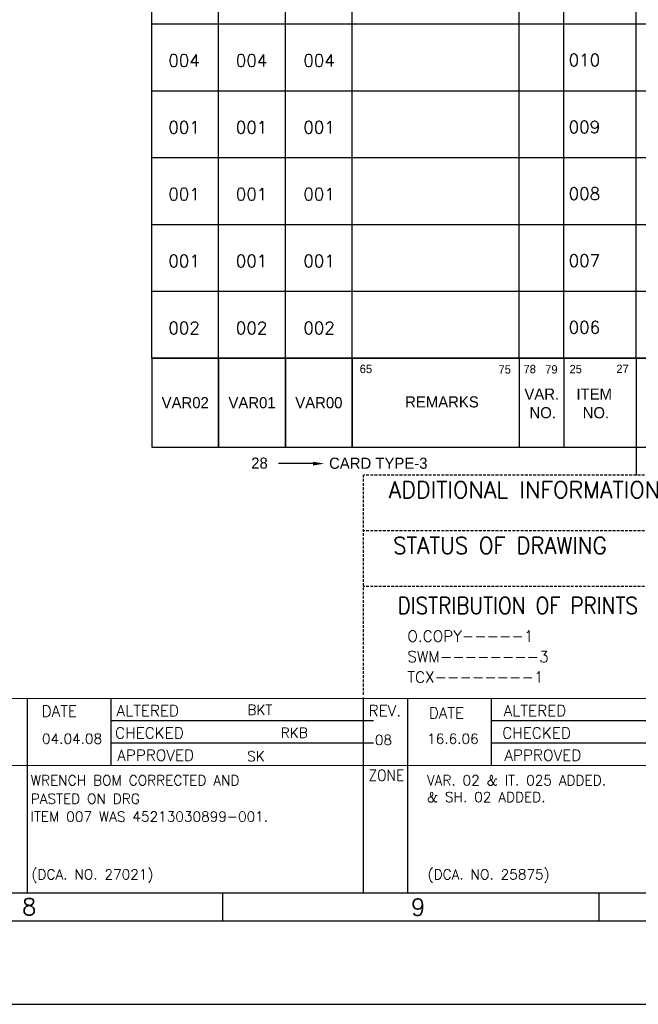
# Model space of a CAD drawing. Extents: x -3982 to 223, y 1410 to 4380.
# Tile 3 of 9: x -1385 to -830, y 1410 to 2293. Entities that reach past the tile are written whole.
import ezdxf
from ezdxf.enums import TextEntityAlignment as Align

# ---------------------------------------------------------------- set-up
doc = ezdxf.new("R2010")
doc.units = 0
doc.header["$MEASUREMENT"] = 0
doc.linetypes.add('DASHED', pattern=[0.75, 0.5, -0.25])
doc.layers.get('0').update_dxf_attribs({"linetype": 'CONTINUOUS'})
doc.layers.add('TEXT', color=3, linetype='CONTINUOUS')
doc.layers.add('TXT', color=2, linetype='CONTINUOUS')
doc.styles.add('ROMANS', font='romans')

# ---------------------------------------------------------------- blocks, each defined once
blk = doc.blocks.new('A1')
at = {"color": 5}
for p, q in [((821, 116), (579, 116)), ((579, 116), (579, 100)), ((609, 116), (609, 100)), ((617, 116), (617, 100)), ((630, 116), (630, 100)), ((579, 100), (821, 100)), ((630, 100), (630, 95)), ((571.97, 97.06), (565.74, 97.06))]:
    blk.add_line(p, q, dxfattribs=at)
at = {"linetype": 'DASHED'}
for p, q in [((581, 55.57), (581, 95)), ((651, 95), (581, 95)), ((651, 85), (581, 85)), ((651, 75), (581, 75))]:
    blk.add_line(p, q, dxfattribs=at)
for p, q in [((20, 54.72), (821, 55)), ((520.67, 20), (520.67, 54.92)), ((535.67, 42.92), (535.67, 54.92)), ((581, 20), (581, 55.05)), ((589, 20), (589, 54.92)), ((604, 42.92), (604, 54.92)), ((604, 50.92), (651, 50.94)), ((604, 46.92), (651, 46.94)), ((301, 42.82), (651, 42.94)), ((20, 20), (821, 20)), ((555.67, 20), (555.67, 15)), ((623.25, 20), (623.25, 15)), ((14.92, 15), (826, 15)), ((0, 0), (841, 0))]:
    blk.add_line(p, q)
at = {"color": 5}
blk.add_solid([(571.97, 97.39), (571.97, 96.72), (573.97, 97.06)], dxfattribs=at)
for s, height, p in [('65', 1.5, (580.34, 113.31)), ('75', 1.5, (605.26, 113.23)), ('78', 1.5, (609.75, 113.29)), ('79', 1.5, (613.64, 113.22)), ('25', 1.5, (618.01, 113.28)), ('27', 1.5, (626.42, 113.32)), ('VAR.', 2, (609.91, 108.54)), ('ITEM', 2, (619.25, 108.54)), ('REMARKS', 2, (588.49, 107.14)), ('NO.', 2, (610.82, 105.2)), ('NO.', 2, (620.37, 105.2)), ('28', 2, (560.85, 96.15)), ('CARD TYPE-3', 2, (574.83, 96.13))]:
    blk.add_text(s, height=height, dxfattribs=at).set_placement(p)
at = {"style": 'ROMANS'}
for s, height, width, p, p2 in [('ADDITIONAL INFORMATION', 3, 0.877556, (585.53, 90.87), (634.29, 90.87)), ('STATUS OF DRAWING', 3, 0.823386, (586.35, 80.87), (624.69, 80.87)), ('DISTRIBUTION OF PRINTS', 3, 0.770464, (587.14, 70.09), (630.29, 70.09)), ('ZONE', 2, 0.828469, (581.93, 40.11), (588.32, 40.11))]:
    blk.add_text(s, height=height, dxfattribs=dict(at, width=width)).set_placement(p, p2, align=Align.FIT)
for s, height, p in [('DATE', 2, (523.21, 51.63)), ('ALTERED', 2, (536.66, 51.71)), ('REV.', 2, (581.93, 51.71)), ('DATE', 2, (592.74, 51.3)), ('ALTERED', 2, (606.19, 51.71)), ('CHECKED', 2, (536.4, 47.71)), ('CHECKED', 2, (605.93, 47.71)), ('APPROVED', 2, (536.78, 43.71)), ('APPROVED', 2, (606.32, 43.71)), ('8', 3, (519.69, 16.01)), ('9', 3, (589.55, 15.94))]:
    blk.add_text(s, height=height, dxfattribs=at).set_placement(p)
at = {"color": 7, "style": 'ROMANS'}
for tag, p, height, rotation, width in [('DRG_NO', (70.98, 574.89), 3.5, 180, 1.5), ('SHTNO', (8.61, 117.92), 2.8, 90, 0.8), ('REV_NO', (8.63, 108.63), 2.8, 90, 0.8), ('DRG_NO', (8.71, 80.28), 2.8, 90, 0.8)]:
    blk.add_attdef(tag, p, '', height=height, rotation=rotation, dxfattribs=dict(at, width=width))
for tag, p, height in [('PRODUCT', (716.23, 84.23), 4), ('DRN_SIGN', (771.9, 69.28), 1), ('CHD_SIGN', (771.96, 63.16), 1), ('APP_SIGN', (772.82, 56.2), 1), ('TITLE1', (671.74, 29.77), 3.5), ('TITLE2', (671.74, 23.56), 3.5)]:
    blk.add_attdef(tag, p, '', height=height, dxfattribs=at)
for tag, height, p in [('DRN_BY', 2, (760.21, 70.76)), ('DRN_DATE', 1.8, (800.06, 70.27)), ('CHD_BY', 2, (760.21, 64.75)), ('CHD_DATE', 1.8, (799.97, 64.76)), ('APP_BY', 2, (760.21, 58.75)), ('APP_DATE', 1.8, (799.97, 58.26)), ('NOVAR', 2.5, (815.81, 58.17)), ('SCALE', 2.5, (722.76, 43.84)), ('REFTOASSY', 2.5, (769.43, 43.23)), ('ITNO', 2.5, (800.09, 43.23)), ('NOIT', 2.5, (815.89, 42.76)), ('REV_NO', 3.5, (816.23, 30.9)), ('SHTNO', 2.5, (777.17, 22.83)), ('NOSHT', 2.5, (817.85, 23.01))]:
    blk.add_attdef(tag, text='', height=height, dxfattribs=at).set_placement(p, align=Align.MIDDLE)
at = {"color": 7, "style": 'ROMANS', "width": 0.8}
blk.add_attdef('WEIGHT', text='', height=2.3, dxfattribs=at).set_placement((741.21, 43.59), align=Align.MIDDLE)
at = {"color": 7, "style": 'ROMANS', "width": 1.5}
blk.add_attdef('DRG_NO', (751.63, 29.41), '', height=3.5, dxfattribs=at)
at = {"layer": 'TEXT', "color": 1, "style": 'ROMANS'}
for s, p in [('O.COPY-----1', (588.9, 65.08)), ('SWM--------3', (588.9, 61.41)), ('TCX--------1', (588.9, 57.74))]:
    blk.add_text(s, height=2, dxfattribs=at).set_placement(p)
blk = doc.blocks.new('var3_btemplate')
at = {"color": 3}
for p, q in [((-278, 12), (0, 12)), ((-278, 0), (-278, 12)), ((-266, 0), (-266, 12)), ((-254, 0), (-254, 12)), ((-242, 0), (-242, 12)), ((-212, 0), (-212, 12)), ((-204, 0), (-204, 12)), ((-191, 0), (-191, 12)), ((-278, 0), (0, 0))]:
    blk.add_line(p, q, dxfattribs=at)
at = {"style": 'ROMANS', "width": 0.9, "flags": 4}
for tag, p in [('UT_O_QTY', (-37.05, 0.19)), ('A/C', (-42.21, 1.84)), ('GS', (-6, 3)), ('ZONE', (-1.14, -0.09))]:
    blk.add_attdef(tag, p, '', height=2.2, rotation=90, dxfattribs=at)
at = {"style": 'ROMANS', "width": 0.65, "flags": 4}
blk.add_attdef('ITEM_DESC', (-190.44, 7.11), '', height=2, dxfattribs=at)
at = {"style": 'ROMANS', "flags": 4}
for tag, p in [('ITEM_NO', (-91.78, 7.25)), ('MAT_CODE', (-79.25, 7.43)), ('IT_NO', (-203.15, 4.41)), ('MAT_SPEC', (-79.12, 1.33)), ('QTY', (-34.27, 2.23)), ('IT_VAR', (-90.96, 1.17))]:
    blk.add_attdef(tag, p, '', height=2.2, dxfattribs=at)
at = {"style": 'ROMANS'}
blk.add_attdef('WEIGHT', text='', height=2.2, dxfattribs=at).set_placement((-34.53, 6.62), align=Align.BOTTOM_LEFT)
at = {"style": 'ROMANS', "flags": 4}
for tag, p in [('VAR_2', (-272.21, 4.33)), ('VAR_1', (-260.08, 4.33)), ('VAR_0', (-247.96, 4.33)), ('DR_NO', (-117.68, 4.13))]:
    blk.add_attdef(tag, text='', height=2.2, dxfattribs=at).set_placement(p, align=Align.CENTER)
for tag, width, p in [('REMARKS', 0.75, (-242, 3.94)), ('ITEM_SIZE', 0.65, (-190.55, 1.11))]:
    blk.add_attdef(tag, text='', height=2, dxfattribs=dict(at, width=width)).set_placement(p, align=Align.BOTTOM_LEFT)
at = {"style": 'ROMANS'}
blk.add_attdef('IT_V', (-211.43, 4.44), '', height=2.2, dxfattribs=at)
at = {"style": 'ROMANS', "flags": 4}
blk.add_attdef('STD_NO', text='', height=2.2, dxfattribs=at).set_placement((-141.14, 5.59), align=Align.MIDDLE_LEFT)

msp = doc.modelspace()

# ---------------------------------------------------------------- linework, layer by layer
for p, q in [((-1302.7, 1664.18), (-1067.7, 1664.18)), ((-1302.7, 1644.18), (-1067.7, 1644.18))]:
    msp.add_line(p, q)
for points in [[(-1266.77, 1909.56), (-1206.77, 1909.56), (-1206.77, 1989.56), (-1266.77, 1989.56)], [(-1206.77, 1909.56), (-1146.77, 1909.56), (-1146.77, 1989.56), (-1206.77, 1989.56)], [(-1146.77, 1909.56), (-1086.77, 1909.56), (-1086.77, 1989.56), (-1146.77, 1989.56)]]:
    msp.add_lwpolyline(points, close=True)

# ---------------------------------------------------------------- block references
at = {"xscale": 5, "yscale": 5, "zscale": 5}
msp.add_blockref('A1', (-3981.77, 1409.56), dxfattribs=at)
at = {"xscale": 5, "yscale": 5}
msp.add_blockref('var3_btemplate', (123.23, 2289.56), dxfattribs=at)
ref = msp.add_blockref('var3_btemplate', (123.23, 2229.56), dxfattribs=dict(xscale=5, yscale=5))
ref.add_attrib('IT_NO', '010', (-892.5, 2251.59), dxfattribs={"height": 11, "style": 'ROMANS'})
ref.add_attrib('VAR_0', '004', dxfattribs={"height": 11, "style": 'ROMANS'}).set_placement((-1116.57, 2251.19), align=Align.CENTER)
ref.add_attrib('VAR_1', '004', dxfattribs={"height": 11, "style": 'ROMANS'}).set_placement((-1177.19, 2251.19), align=Align.CENTER)
ref.add_attrib('VAR_2', '004', dxfattribs={"height": 11, "style": 'ROMANS'}).set_placement((-1237.8, 2251.19), align=Align.CENTER)
ref = msp.add_blockref('var3_btemplate', (123.23, 2169.56), dxfattribs=dict(xscale=5, yscale=5))
ref.add_attrib('IT_NO', '009', (-892.5, 2191.59), dxfattribs={"height": 11, "style": 'ROMANS'})
ref.add_attrib('VAR_0', '001', dxfattribs={"height": 11, "style": 'ROMANS'}).set_placement((-1116.57, 2191.19), align=Align.CENTER)
ref.add_attrib('VAR_1', '001', dxfattribs={"height": 11, "style": 'ROMANS'}).set_placement((-1177.19, 2191.19), align=Align.CENTER)
ref.add_attrib('VAR_2', '001', dxfattribs={"height": 11, "style": 'ROMANS'}).set_placement((-1237.8, 2191.19), align=Align.CENTER)
ref = msp.add_blockref('var3_btemplate', (123.23, 2109.56), dxfattribs=dict(xscale=5, yscale=5))
ref.add_attrib('IT_NO', '008', (-892.5, 2131.59), dxfattribs={"height": 11, "style": 'ROMANS'})
ref.add_attrib('VAR_0', '001', dxfattribs={"height": 11, "style": 'ROMANS'}).set_placement((-1116.57, 2131.19), align=Align.CENTER)
ref.add_attrib('VAR_1', '001', dxfattribs={"height": 11, "style": 'ROMANS'}).set_placement((-1177.19, 2131.19), align=Align.CENTER)
ref.add_attrib('VAR_2', '001', dxfattribs={"height": 11, "style": 'ROMANS'}).set_placement((-1237.8, 2131.19), align=Align.CENTER)
ref = msp.add_blockref('var3_btemplate', (123.23, 2049.56), dxfattribs=dict(xscale=5, yscale=5))
ref.add_attrib('IT_NO', '007', (-892.5, 2071.59), dxfattribs={"height": 11, "style": 'ROMANS'})
ref.add_attrib('VAR_0', '001', dxfattribs={"height": 11, "style": 'ROMANS'}).set_placement((-1116.57, 2071.19), align=Align.CENTER)
ref.add_attrib('VAR_1', '001', dxfattribs={"height": 11, "style": 'ROMANS'}).set_placement((-1177.19, 2071.19), align=Align.CENTER)
ref.add_attrib('VAR_2', '001', dxfattribs={"height": 11, "style": 'ROMANS'}).set_placement((-1237.8, 2071.19), align=Align.CENTER)
ref = msp.add_blockref('var3_btemplate', (123.23, 1989.56), dxfattribs=dict(xscale=5, yscale=5))
ref.add_attrib('IT_NO', '006', (-892.5, 2011.59), dxfattribs={"height": 11, "style": 'ROMANS'})
ref.add_attrib('VAR_0', '002', dxfattribs={"height": 11, "style": 'ROMANS'}).set_placement((-1116.57, 2011.19), align=Align.CENTER)
ref.add_attrib('VAR_1', '002', dxfattribs={"height": 11, "style": 'ROMANS'}).set_placement((-1177.19, 2011.19), align=Align.CENTER)
ref.add_attrib('VAR_2', '002', dxfattribs={"height": 11, "style": 'ROMANS'}).set_placement((-1237.8, 2011.19), align=Align.CENTER)

# ---------------------------------------------------------------- texts
for s, p in [('VAR02', (-1236.77, 1949.56)), ('VAR01', (-1176.77, 1949.56)), ('VAR00', (-1116.77, 1949.56))]:
    msp.add_text(s, height=10).set_placement(p, align=Align.MIDDLE)
at = {"layer": 'TXT', "linetype": 'Continuous', "style": 'ROMANS'}
for s, p in [('BKT', (-1180.95, 1669.36)), ('RKB', (-1151.07, 1648.8)), ('04.04.08', (-1365.4, 1643.39)), ('08', (-1066.55, 1642.38)), ('16.6.06', (-1019.53, 1643.39)), ('SK', (-1181.22, 1627.69)), ('WRENCH BOM CORRECTED AND', (-1375.49, 1606.08)), ('VAR. 02 & IT. 025 ADDED.', (-1019.73, 1606.08)), ('& SH. 02 ADDED.', (-1019.73, 1591.11)), ('PASTED ON DRG', (-1375.49, 1589.55)), ('ITEM 007 WAS 45213030899-001.', (-1375.65, 1573.57)), ('(DCA. NO. 27021)', (-1374.88, 1521.65)), ('(DCA. NO. 25875)', (-1019.13, 1521.65))]:
    msp.add_text(s, height=9, dxfattribs=at).set_placement(p)

doc.saveas('drawing.dxf')
